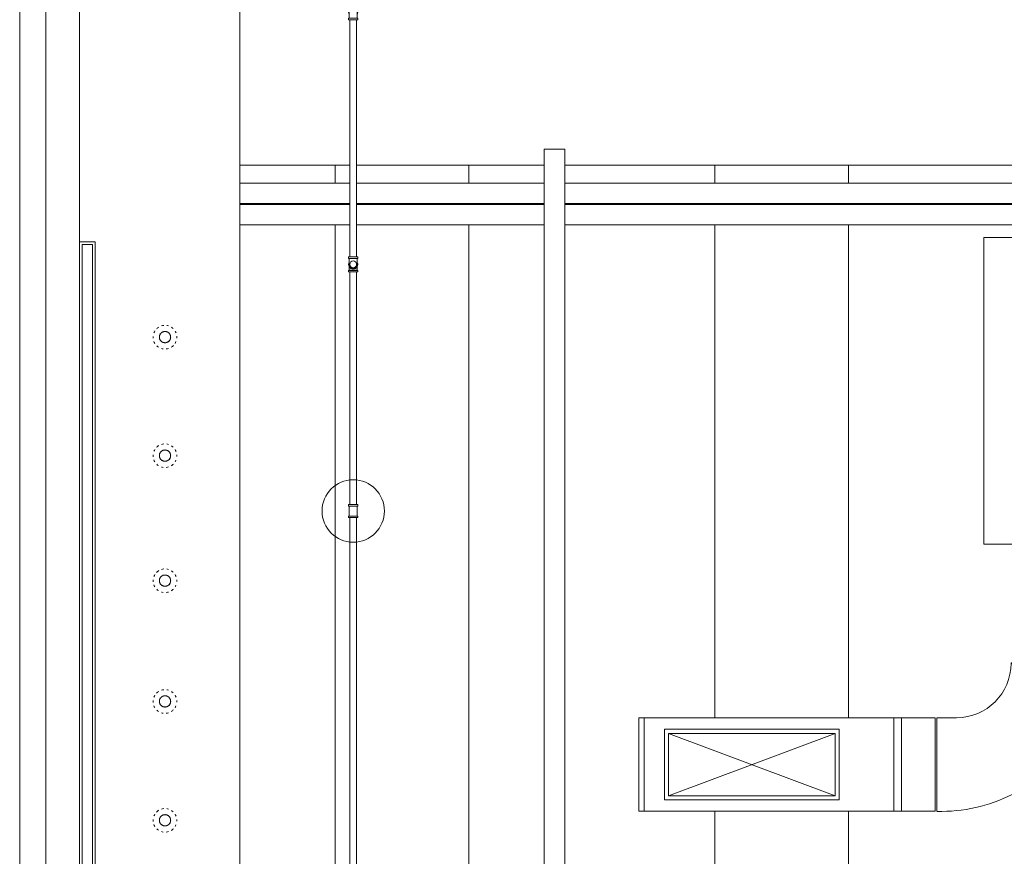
# Model space of a CAD drawing. Header units: inches. Extents: x -721 to 743, y -277 to 235.
# Tile 2 of 15: x -674 to -484, y -62 to 98. Entities that reach past the tile are written whole.
import ezdxf

# ---------------------------------------------------------------- set-up
doc = ezdxf.new("R2010")
doc.units = ezdxf.units.IN
doc.header["$MEASUREMENT"] = 0
for name, color, linetype, lineweight in [('A-ANNO-NOTE', 131, 'Continuous', 13), ('A-CLNG', 13, 'Continuous', 13), ('E-LITE-EQPM', 33, 'Continuous', 13), ('I-WALL', 2, 'Continuous', 13), ('M-EQPM', 50, 'Continuous', 13), ('M-HVAC-CDFF', 50, 'Continuous', 13), ('M-HVAC-DUCT', 70, 'Continuous', 13), ('M-HVAC-DUCT-ANNO', 70, 'Continuous', 13), ('P-PIPE', 3, 'Continuous', 13), ('S-BEAM', 12, 'Continuous', 13)]:
    doc.layers.add(name, color=color, linetype=linetype, lineweight=lineweight)

# ---------------------------------------------------------------- blocks, each defined once
blk = doc.blocks.new('Lighting-VSRA-Vessel-Pendant-Light-SM-3D-Humanscale - Vessel Pendant Light-2613892-Level 15')
at = {"layer": 'E-LITE-EQPM', "color": 55, "flags": 128}
for points in [[(-1.08, 0.09), (-1.08, 0.14), (-1.08, 0.18), (-1.07, 0.22), (-1.07, 0.27), (-1.06, 0.31), (-1.05, 0.35), (-1.04, 0.39), (-1.03, 0.43), (-1.01, 0.48), (-0.99, 0.52), (-0.98, 0.56), (-0.96, 0.59), (-0.94, 0.63), (-0.92, 0.67), (-0.89, 0.7), (-0.87, 0.74), (-0.84, 0.77), (-0.81, 0.81), (-0.78, 0.84), (-0.75, 0.87), (-0.72, 0.9), (-0.69, 0.93), (-0.65, 0.95), (-0.62, 0.98), (-0.58, 1), (-0.55, 1.03), (-0.51, 1.05), (-0.47, 1.07), (-0.43, 1.09), (-0.39, 1.1), (-0.35, 1.12), (-0.31, 1.13), (-0.27, 1.14), (-0.23, 1.15), (-0.18, 1.16), (-0.14, 1.17), (-0.1, 1.17), (-0.05, 1.17), (-0.01, 1.17), (0.03, 1.17), (0.07, 1.17), (0.12, 1.17), (0.16, 1.16), (0.2, 1.16), (0.25, 1.15), (0.29, 1.14), (0.33, 1.12), (0.37, 1.11), (0.41, 1.09), (0.45, 1.08), (0.49, 1.06), (0.53, 1.04), (0.56, 1.02), (0.6, 0.99), (0.64, 0.97), (0.67, 0.94), (0.7, 0.91), (0.74, 0.89), (0.77, 0.86), (0.8, 0.82), (0.82, 0.79), (0.85, 0.76), (0.88, 0.72), (0.9, 0.69), (0.93, 0.65), (0.95, 0.61), (0.97, 0.58), (0.99, 0.54), (1, 0.5), (1.02, 0.46), (1.03, 0.42), (1.04, 0.37), (1.05, 0.33), (1.06, 0.29), (1.07, 0.25), (1.07, 0.2), (1.08, 0.16), (1.08, 0.12), (1.08, 0.09)], [(1.08, 0.09), (1.08, 0.05), (1.08, 0.01), (1.07, -0.03), (1.07, -0.08), (1.06, -0.12), (1.05, -0.16), (1.04, -0.2), (1.03, -0.24), (1.01, -0.29), (0.99, -0.33), (0.98, -0.37), (0.96, -0.4), (0.94, -0.44), (0.92, -0.48), (0.89, -0.51), (0.87, -0.55), (0.84, -0.58), (0.81, -0.62), (0.78, -0.65), (0.75, -0.68), (0.72, -0.71), (0.69, -0.74), (0.65, -0.76), (0.62, -0.79), (0.58, -0.81), (0.55, -0.84), (0.51, -0.86), (0.47, -0.88), (0.43, -0.9), (0.39, -0.91), (0.35, -0.93), (0.31, -0.94), (0.27, -0.95), (0.23, -0.96), (0.18, -0.97), (0.14, -0.98), (0.1, -0.98), (0.05, -0.98), (0.01, -0.99), (-0.03, -0.98), (-0.07, -0.98), (-0.12, -0.98), (-0.16, -0.97), (-0.2, -0.97), (-0.25, -0.96), (-0.29, -0.95), (-0.33, -0.93), (-0.37, -0.92), (-0.41, -0.9), (-0.45, -0.89), (-0.49, -0.87), (-0.53, -0.85), (-0.56, -0.83), (-0.6, -0.8), (-0.64, -0.78), (-0.67, -0.75), (-0.7, -0.72), (-0.74, -0.7), (-0.77, -0.67), (-0.8, -0.63), (-0.82, -0.6), (-0.85, -0.57), (-0.88, -0.53), (-0.9, -0.5), (-0.93, -0.46), (-0.95, -0.42), (-0.97, -0.39), (-0.99, -0.35), (-1, -0.31), (-1.02, -0.27), (-1.03, -0.23), (-1.04, -0.18), (-1.05, -0.14), (-1.06, -0.1), (-1.07, -0.06), (-1.07, -0.01), (-1.08, 0.03), (-1.08, 0.07), (-1.08, 0.09)]]:
    blk.add_lwpolyline(points, dxfattribs=at)
at = {"layer": 'E-LITE-EQPM', "color": 55}
for centre, radius, start, end in [((-0.01, 0.08), 2.28, 121.7332, 135.352), ((-0.01, 0.08), 2.28, 95.6525, 107.677), ((-0.01, 0.08), 2.28, 72.6253, 81.4148), ((-0.01, 0.08), 2.28, 46.5047, 57.0784), ((-0.01, 0.08), 2.28, 176.0252, 180), ((-0.01, 0.08), 2.28, 180, 184.9165), ((-0.01, 0.08), 2.28, 148.2621, 158.3321), ((0, 0.09), 1.09, 168.2411, 180), ((0, 0.09), 1.09, 180, 193.9428), ((0, 0.09), 1.09, 134.8463, 156.9716), ((0, 0.09), 1.09, 120.1243, 124.0966), ((0, 0.09), 1.09, 98.4452, 115.9842), ((0, 0.09), 1.09, 88.1472, 91.6543), ((0, 0.09), 1.09, 57.8674, 85.8143), ((0, 0.09), 1.09, 51.4294, 55.7607), ((0, 0.09), 1.09, 45.6465, 49.2993), ((0, 0.09), 1.09, 25.0205, 40.9333), ((0, 0.09), 1.09, 0, 13.9428), ((0, 0.09), 1.09, 348.2411, 360), ((-0.01, 0.08), 2.28, 21.3165, 31.2985), ((-0.01, 0.08), 2.28, 0, 4.9165), ((-0.01, 0.08), 2.28, 356.0252, 0), ((-0.01, 0.08), 2.28, 200.829, 211.2985), ((-0.01, 0.08), 2.28, 226.5047, 237.0784), ((0, 0.09), 1.09, 205.0205, 220.9333), ((0, 0.09), 1.09, 225.6465, 229.2993), ((0, 0.09), 1.09, 231.4294, 235.7607), ((0, 0.09), 1.09, 237.8674, 265.8143), ((0, 0.09), 1.09, 268.1472, 271.6543), ((0, 0.09), 1.09, 278.4452, 293.8677), ((0, 0.09), 1.09, 300.1243, 304.0966), ((0, 0.09), 1.09, 314.8463, 336.9716), ((-0.01, 0.08), 2.28, 301.7332, 315.352), ((-0.01, 0.08), 2.28, 328.2621, 338.3321), ((-0.01, 0.08), 2.28, 252.6253, 261.4148), ((-0.01, 0.08), 2.28, 275.6525, 287.677)]:
    blk.add_arc(centre, radius, start, end, dxfattribs=at)
blk = doc.blocks.new('Lighting-VSRA-Vessel-Pendant-Light-SM-3D-Humanscale - Vessel Pendant Light-V1-Level 15')
at = {"layer": 'E-LITE-EQPM', "color": 55, "flags": 128}
for points in [[(-1.08, 0.09), (-1.08, 0.14), (-1.08, 0.18), (-1.07, 0.22), (-1.07, 0.27), (-1.06, 0.31), (-1.05, 0.35), (-1.04, 0.39), (-1.03, 0.43), (-1.01, 0.48), (-0.99, 0.52), (-0.98, 0.56), (-0.96, 0.59), (-0.94, 0.63), (-0.92, 0.67), (-0.89, 0.7), (-0.87, 0.74), (-0.84, 0.77), (-0.81, 0.81), (-0.78, 0.84), (-0.75, 0.87), (-0.72, 0.9), (-0.69, 0.93), (-0.65, 0.95), (-0.62, 0.98), (-0.58, 1), (-0.55, 1.03), (-0.51, 1.05), (-0.47, 1.07), (-0.43, 1.09), (-0.39, 1.1), (-0.35, 1.12), (-0.31, 1.13), (-0.27, 1.14), (-0.23, 1.15), (-0.18, 1.16), (-0.14, 1.17), (-0.1, 1.17), (-0.05, 1.17), (-0.01, 1.17), (0.03, 1.17), (0.07, 1.17), (0.12, 1.17), (0.16, 1.16), (0.2, 1.16), (0.25, 1.15), (0.29, 1.14), (0.33, 1.12), (0.37, 1.11), (0.41, 1.09), (0.45, 1.08), (0.49, 1.06), (0.53, 1.04), (0.56, 1.02), (0.6, 0.99), (0.64, 0.97), (0.67, 0.94), (0.7, 0.91), (0.74, 0.89), (0.77, 0.86), (0.8, 0.82), (0.82, 0.79), (0.85, 0.76), (0.88, 0.72), (0.9, 0.69), (0.93, 0.65), (0.95, 0.61), (0.97, 0.58), (0.99, 0.54), (1, 0.5), (1.02, 0.46), (1.03, 0.42), (1.04, 0.37), (1.05, 0.33), (1.06, 0.29), (1.07, 0.25), (1.07, 0.2), (1.08, 0.16), (1.08, 0.12), (1.08, 0.09)], [(1.08, 0.09), (1.08, 0.05), (1.08, 0.01), (1.07, -0.03), (1.07, -0.08), (1.06, -0.12), (1.05, -0.16), (1.04, -0.2), (1.03, -0.24), (1.01, -0.29), (0.99, -0.33), (0.98, -0.37), (0.96, -0.4), (0.94, -0.44), (0.92, -0.48), (0.89, -0.51), (0.87, -0.55), (0.84, -0.58), (0.81, -0.62), (0.78, -0.65), (0.75, -0.68), (0.72, -0.71), (0.69, -0.74), (0.65, -0.76), (0.62, -0.79), (0.58, -0.81), (0.55, -0.84), (0.51, -0.86), (0.47, -0.88), (0.43, -0.9), (0.39, -0.91), (0.35, -0.93), (0.31, -0.94), (0.27, -0.95), (0.23, -0.96), (0.18, -0.97), (0.14, -0.98), (0.1, -0.98), (0.05, -0.98), (0.01, -0.99), (-0.03, -0.98), (-0.07, -0.98), (-0.12, -0.98), (-0.16, -0.97), (-0.2, -0.97), (-0.25, -0.96), (-0.29, -0.95), (-0.33, -0.93), (-0.37, -0.92), (-0.41, -0.9), (-0.45, -0.89), (-0.49, -0.87), (-0.53, -0.85), (-0.56, -0.83), (-0.6, -0.8), (-0.64, -0.78), (-0.67, -0.75), (-0.7, -0.72), (-0.74, -0.7), (-0.77, -0.67), (-0.8, -0.63), (-0.82, -0.6), (-0.85, -0.57), (-0.88, -0.53), (-0.9, -0.5), (-0.93, -0.46), (-0.95, -0.42), (-0.97, -0.39), (-0.99, -0.35), (-1, -0.31), (-1.02, -0.27), (-1.03, -0.23), (-1.04, -0.18), (-1.05, -0.14), (-1.06, -0.1), (-1.07, -0.06), (-1.07, -0.01), (-1.08, 0.03), (-1.08, 0.07), (-1.08, 0.09)]]:
    blk.add_lwpolyline(points, dxfattribs=at)
at = {"layer": 'E-LITE-EQPM', "color": 55}
for centre, radius, start, end in [((-0.01, 0.08), 2.28, 121.7332, 134.7638), ((-0.01, 0.08), 2.28, 95.6525, 107.677), ((-0.01, 0.08), 2.28, 72.6253, 81.4148), ((-0.01, 0.08), 2.28, 46.5047, 57.0784), ((-0.01, 0.08), 2.28, 176.0252, 180), ((-0.01, 0.08), 2.28, 180, 184.9165), ((-0.01, 0.08), 2.28, 148.2621, 158.3321), ((0, 0.09), 1.09, 168.2411, 180), ((0, 0.09), 1.09, 180, 193.9428), ((0, 0.09), 1.09, 134.8463, 156.9716), ((0, 0.09), 1.09, 120.1243, 124.0966), ((0, 0.09), 1.09, 98.4452, 115.9842), ((0, 0.09), 1.09, 88.1472, 91.6543), ((0, 0.09), 1.09, 57.8674, 85.8143), ((0, 0.09), 1.09, 51.4294, 55.7607), ((0, 0.09), 1.09, 45.6465, 49.2993), ((0, 0.09), 1.09, 26.448, 40.9333), ((0, 0.09), 1.09, 0, 13.9428), ((0, 0.09), 1.09, 348.2411, 360), ((-0.01, 0.08), 2.28, 20.829, 31.2985), ((-0.01, 0.08), 2.28, 0, 4.9165), ((-0.01, 0.08), 2.28, 356.0252, 0), ((-0.01, 0.08), 2.28, 200.829, 211.2985), ((-0.01, 0.08), 2.28, 226.5047, 237.0784), ((0, 0.09), 1.09, 205.0205, 220.9333), ((0, 0.09), 1.09, 225.6465, 229.2993), ((0, 0.09), 1.09, 231.4294, 235.7607), ((0, 0.09), 1.09, 237.8674, 265.8143), ((0, 0.09), 1.09, 268.1472, 271.6543), ((0, 0.09), 1.09, 278.4452, 293.8677), ((0, 0.09), 1.09, 300.1243, 304.0966), ((0, 0.09), 1.09, 314.8463, 336.9716), ((-0.01, 0.08), 2.28, 301.7332, 315.352), ((-0.01, 0.08), 2.28, 328.2621, 338.3321), ((-0.01, 0.08), 2.28, 252.6253, 261.4148), ((-0.01, 0.08), 2.28, 275.6525, 287.677)]:
    blk.add_arc(centre, radius, start, end, dxfattribs=at)
blk = doc.blocks.new('Lighting-VSRA-Vessel-Pendant-Light-SM-3D-Humanscale - Vessel Pendant Light-V2-Level 15')
at = {"layer": 'E-LITE-EQPM', "color": 55, "flags": 128}
for points in [[(-1.08, 0.09), (-1.08, 0.14), (-1.08, 0.18), (-1.07, 0.22), (-1.07, 0.27), (-1.06, 0.31), (-1.05, 0.35), (-1.04, 0.39), (-1.03, 0.43), (-1.01, 0.48), (-0.99, 0.52), (-0.98, 0.56), (-0.96, 0.59), (-0.94, 0.63), (-0.92, 0.67), (-0.89, 0.7), (-0.87, 0.74), (-0.84, 0.77), (-0.81, 0.81), (-0.78, 0.84), (-0.75, 0.87), (-0.72, 0.9), (-0.69, 0.93), (-0.65, 0.95), (-0.62, 0.98), (-0.58, 1), (-0.55, 1.03), (-0.51, 1.05), (-0.47, 1.07), (-0.43, 1.09), (-0.39, 1.1), (-0.35, 1.12), (-0.31, 1.13), (-0.27, 1.14), (-0.23, 1.15), (-0.18, 1.16), (-0.14, 1.17), (-0.1, 1.17), (-0.05, 1.17), (-0.01, 1.17), (0.03, 1.17), (0.07, 1.17), (0.12, 1.17), (0.16, 1.16), (0.2, 1.16), (0.25, 1.15), (0.29, 1.14), (0.33, 1.12), (0.37, 1.11), (0.41, 1.09), (0.45, 1.08), (0.49, 1.06), (0.53, 1.04), (0.56, 1.02), (0.6, 0.99), (0.64, 0.97), (0.67, 0.94), (0.7, 0.91), (0.74, 0.89), (0.77, 0.86), (0.8, 0.82), (0.82, 0.79), (0.85, 0.76), (0.88, 0.72), (0.9, 0.69), (0.93, 0.65), (0.95, 0.61), (0.97, 0.58), (0.99, 0.54), (1, 0.5), (1.02, 0.46), (1.03, 0.42), (1.04, 0.37), (1.05, 0.33), (1.06, 0.29), (1.07, 0.25), (1.07, 0.2), (1.08, 0.16), (1.08, 0.12), (1.08, 0.09)], [(1.08, 0.09), (1.08, 0.05), (1.08, 0.01), (1.07, -0.03), (1.07, -0.08), (1.06, -0.12), (1.05, -0.16), (1.04, -0.2), (1.03, -0.24), (1.01, -0.29), (0.99, -0.33), (0.98, -0.37), (0.96, -0.4), (0.94, -0.44), (0.92, -0.48), (0.89, -0.51), (0.87, -0.55), (0.84, -0.58), (0.81, -0.62), (0.78, -0.65), (0.75, -0.68), (0.72, -0.71), (0.69, -0.74), (0.65, -0.76), (0.62, -0.79), (0.58, -0.81), (0.55, -0.84), (0.51, -0.86), (0.47, -0.88), (0.43, -0.9), (0.39, -0.91), (0.35, -0.93), (0.31, -0.94), (0.27, -0.95), (0.23, -0.96), (0.18, -0.97), (0.14, -0.98), (0.1, -0.98), (0.05, -0.98), (0.01, -0.99), (-0.03, -0.98), (-0.07, -0.98), (-0.12, -0.98), (-0.16, -0.97), (-0.2, -0.97), (-0.25, -0.96), (-0.29, -0.95), (-0.33, -0.93), (-0.37, -0.92), (-0.41, -0.9), (-0.45, -0.89), (-0.49, -0.87), (-0.53, -0.85), (-0.56, -0.83), (-0.6, -0.8), (-0.64, -0.78), (-0.67, -0.75), (-0.7, -0.72), (-0.74, -0.7), (-0.77, -0.67), (-0.8, -0.63), (-0.82, -0.6), (-0.85, -0.57), (-0.88, -0.53), (-0.9, -0.5), (-0.93, -0.46), (-0.95, -0.42), (-0.97, -0.39), (-0.99, -0.35), (-1, -0.31), (-1.02, -0.27), (-1.03, -0.23), (-1.04, -0.18), (-1.05, -0.14), (-1.06, -0.1), (-1.07, -0.06), (-1.07, -0.01), (-1.08, 0.03), (-1.08, 0.07), (-1.08, 0.09)]]:
    blk.add_lwpolyline(points, dxfattribs=at)
at = {"layer": 'E-LITE-EQPM', "color": 55}
for centre, radius, start, end in [((-0.01, 0.08), 2.28, 121.7332, 135.352), ((-0.01, 0.08), 2.28, 95.6525, 107.677), ((-0.01, 0.08), 2.28, 72.6253, 81.4148), ((-0.01, 0.08), 2.28, 46.5047, 57.0784), ((-0.01, 0.08), 2.28, 176.0252, 180), ((-0.01, 0.08), 2.28, 180, 184.9165), ((-0.01, 0.08), 2.28, 148.2621, 158.3321), ((0, 0.09), 1.09, 168.2411, 180), ((0, 0.09), 1.09, 180, 193.9428), ((0, 0.09), 1.09, 134.8463, 156.9716), ((0, 0.09), 1.09, 120.1243, 124.0966), ((0, 0.09), 1.09, 98.4452, 115.9842), ((0, 0.09), 1.09, 88.1472, 91.6543), ((0, 0.09), 1.09, 57.8674, 85.8143), ((0, 0.09), 1.09, 51.4294, 55.7607), ((0, 0.09), 1.09, 45.6465, 49.2993), ((0, 0.09), 1.09, 25.0205, 40.9333), ((0, 0.09), 1.09, 0, 13.9428), ((0, 0.09), 1.09, 348.2411, 360), ((-0.01, 0.08), 2.28, 20.829, 31.2985), ((-0.01, 0.08), 2.28, 0, 4.9165), ((-0.01, 0.08), 2.28, 356.0252, 0), ((-0.01, 0.08), 2.28, 200.829, 211.2985), ((-0.01, 0.08), 2.28, 226.5047, 237.0784), ((0, 0.09), 1.09, 205.0205, 220.9333), ((0, 0.09), 1.09, 225.6465, 229.2993), ((0, 0.09), 1.09, 231.4294, 235.7607), ((0, 0.09), 1.09, 237.8674, 265.8143), ((0, 0.09), 1.09, 268.1472, 271.6543), ((0, 0.09), 1.09, 278.4452, 293.8677), ((0, 0.09), 1.09, 300.1243, 304.0966), ((0, 0.09), 1.09, 314.8463, 336.9716), ((-0.01, 0.08), 2.28, 301.7332, 315.352), ((-0.01, 0.08), 2.28, 328.2621, 338.3321), ((-0.01, 0.08), 2.28, 252.6253, 261.4148), ((-0.01, 0.08), 2.28, 275.6525, 287.677)]:
    blk.add_arc(centre, radius, start, end, dxfattribs=at)
blk = doc.blocks.new('Ceiling Light - Linear Box - 20_ 3_-2617152-Level 15')
at = {"layer": 'E-LITE-EQPM', "color": 55}
for p, q in [((-121.5, -1.5), (-121.5, 1.5)), ((-121.5, 1.5), (121.5, 1.5)), ((-121.5, -1.5), (-121.5, 1.5)), ((-121.5, 1.5), (121.5, 1.5)), ((121, 1), (-121, 1)), ((-121, 1), (-121, -1)), ((121, -1), (121, 1)), ((121.5, 1.5), (121.5, -1.5)), ((121.5, 1.5), (121.5, -1.5)), ((121.5, -1.5), (-121.5, -1.5)), ((121.5, -1.5), (-121.5, -1.5)), ((-121, -1), (121, -1))]:
    blk.add_line(p, q, dxfattribs=at)
blk = doc.blocks.new('Linear - 20_ 8_-2634348-Level 15')
at = {"layer": 'E-LITE-EQPM', "color": 55}
for p, q in [((-224, -1.93), (-224, 2.07)), ((-224, 2.07), (22.09, 2.07)), ((22.09, 2.07), (22.09, -1.93)), ((22.09, -1.93), (-224, -1.93))]:
    blk.add_line(p, q, dxfattribs=at)
blk = doc.blocks.new('UB-Universal Beam - T Form Beam-2722423-Level 15')
at = {"layer": 'S-BEAM', "color": 55}
for p, q in [((-260.8, 4), (-239.65, 4)), ((-238.34, 4), (-202.28, 4)), ((-198.28, 4), (-112.31, 4)), ((-239.65, 0.12), (-260.8, 0.12)), ((-202.28, 0.12), (-238.34, 0.12)), ((-112.31, 0.12), (-198.28, 0.12)), ((-239.65, -0.12), (-260.8, -0.12)), ((-202.28, -0.12), (-238.34, -0.12)), ((-112.31, -0.12), (-198.28, -0.12)), ((-260.8, -4), (-239.65, -4)), ((-238.34, -4), (-202.28, -4)), ((-198.28, -4), (-112.31, -4))]:
    blk.add_line(p, q, dxfattribs=at)
blk = doc.blocks.new('Beam Center - Beam Center-2726389-Level 15')
at = {"layer": 'S-BEAM', "color": 55}
for p, q in [((-35.34, 12.85), (97.41, 12.85)), ((105.41, 12.85), (108.9, 12.85)), ((-35.34, -12.85), (97.41, -12.85)), ((105.41, -12.85), (108.9, -12.85))]:
    blk.add_line(p, q, dxfattribs=at)
blk = doc.blocks.new('Beam Center - Beam Center-2726386-Level 15')
at = {"layer": 'S-BEAM', "color": 55}
for p, q in [((-48.81, 12.85), (-28.88, 12.85)), ((-10.88, 12.85), (83.94, 12.85)), ((91.94, 12.85), (95.43, 12.85)), ((-48.81, -12.85), (-28.88, -12.85)), ((-10.88, -12.85), (83.94, -12.85)), ((91.94, -12.85), (95.43, -12.85))]:
    blk.add_line(p, q, dxfattribs=at)
blk = doc.blocks.new('Supply Diffuser - Sidewall - 32x12-2748615-Level 15')
at = {"layer": 'M-HVAC-CDFF', "color": 55}
for p, q in [((-549.73, -51.61), (-549.73, -37.99)), ((-549.73, -37.99), (-516.1, -37.99)), ((-516.1, -37.99), (-516.1, -51.61)), ((-516.1, -51.61), (-549.73, -51.61))]:
    blk.add_line(p, q, dxfattribs=at)
blk = doc.blocks.new('Mechanical Equipment_Unit 01 - Mechanical Equipment_Unit 01-2731651-Level 15')
at = {"layer": 'M-EQPM', "color": 55}
for p, q in [((-26, -28), (-26, 31)), ((-26, 31), (-20.59, 31)), ((-16.59, 31), (36, 31)), ((36, 31), (36, -28)), ((-20.59, -28), (-26, -28)), ((36, -28), (-16.59, -28))]:
    blk.add_line(p, q, dxfattribs=at)
blk = doc.blocks.new('Victaulic Grooved Elbow - Standard-2053740-Level 15')
at = {"layer": 'P-PIPE', "color": 55}
for p, q in [((-610.45, 49.96), (-610.45, 50.27)), ((-609.57, 50.27), (-610.45, 50.27)), ((-610.45, 49.96), (-609.57, 49.96)), ((-610.36, 50.27), (-610.36, 50.3)), ((-609.57, 50.3), (-610.36, 50.3)), ((-610.36, 50.3), (-609.57, 50.3)), ((-610.33, 50.3), (-610.25, 50.3)), ((-610.25, 50.3), (-610.33, 50.3)), ((-608.78, 50.3), (-609.57, 50.3)), ((-609.57, 50.3), (-608.78, 50.3)), ((-608.68, 50.27), (-609.57, 50.27)), ((-609.57, 49.96), (-608.68, 49.96)), ((-608.88, 50.3), (-608.8, 50.3)), ((-608.8, 50.3), (-608.88, 50.3)), ((-608.78, 50.3), (-608.78, 50.27)), ((-608.68, 50.27), (-608.68, 49.96))]:
    blk.add_line(p, q, dxfattribs=at)
at = {"layer": 'P-PIPE', "color": 55, "flags": 128}
for points in [[(-610.36, 50.3), (-610.36, 50.34), (-610.36, 50.39), (-610.36, 50.43), (-610.36, 50.48), (-610.36, 50.52), (-610.36, 50.56), (-610.36, 50.61), (-610.36, 50.65), (-610.36, 50.69), (-610.36, 50.73), (-610.36, 50.77), (-610.36, 50.81), (-610.36, 50.85), (-610.36, 50.89), (-610.36, 50.93), (-610.36, 50.97), (-610.36, 51)], [(-608.78, 51.01), (-608.78, 50.98), (-608.78, 50.94), (-608.78, 50.9), (-608.78, 50.86), (-608.78, 50.82), (-608.78, 50.78), (-608.78, 50.74), (-608.78, 50.7), (-608.78, 50.66), (-608.78, 50.62), (-608.78, 50.57), (-608.78, 50.53), (-608.78, 50.49), (-608.78, 50.44), (-608.78, 50.4), (-608.78, 50.35), (-608.78, 50.31), (-608.78, 50.3)]]:
    blk.add_lwpolyline(points, dxfattribs=at)
blk = doc.blocks.new('Victaulic Grooved Elbow - Standard-V12-Level 15')
at = {"layer": 'P-PIPE', "color": 55}
for p, q in [((-610.45, 52.57), (-610.45, 52.87)), ((-609.57, 52.87), (-610.45, 52.87)), ((-610.45, 52.57), (-609.57, 52.57)), ((-610.36, 52.54), (-610.36, 52.57)), ((-610.36, 52.54), (-609.57, 52.54)), ((-609.57, 52.54), (-610.36, 52.54)), ((-608.68, 52.87), (-609.57, 52.87)), ((-609.57, 52.57), (-608.68, 52.57)), ((-609.57, 52.54), (-608.78, 52.54)), ((-608.78, 52.54), (-609.57, 52.54)), ((-608.78, 52.57), (-608.78, 52.54)), ((-608.68, 52.87), (-608.68, 52.57))]:
    blk.add_line(p, q, dxfattribs=at)
at = {"layer": 'P-PIPE', "color": 55, "flags": 128}
for points in [[(-610.36, 52.54), (-610.36, 52.49), (-610.36, 52.45), (-610.36, 52.4), (-610.36, 52.36), (-610.36, 52.31), (-610.36, 52.27), (-610.36, 52.23), (-610.36, 52.18), (-610.36, 52.14), (-610.36, 52.1), (-610.36, 52.06), (-610.36, 52.02), (-610.36, 51.98), (-610.36, 51.94), (-610.36, 51.9), (-610.36, 51.87), (-610.36, 51.83), (-610.36, 51.8), (-610.36, 51.77), (-610.36, 51.73), (-610.36, 51.7), (-610.36, 51.67), (-610.36, 51.65), (-610.36, 51.62), (-610.36, 51.59), (-610.36, 51.57), (-610.36, 51.55), (-610.36, 51.53), (-610.36, 51.51), (-610.36, 51.49), (-610.36, 51.48), (-610.36, 51.46), (-610.36, 51.45), (-610.36, 51.44), (-610.36, 51.43), (-610.36, 51.43), (-610.36, 51.42), (-610.36, 51.42), (-610.36, 51.42)], [(-608.78, 51.42), (-608.78, 51.42), (-608.78, 51.42), (-608.78, 51.43), (-608.78, 51.43), (-608.78, 51.44), (-608.78, 51.45), (-608.78, 51.46), (-608.78, 51.47), (-608.78, 51.49), (-608.78, 51.51), (-608.78, 51.52), (-608.78, 51.54), (-608.78, 51.57), (-608.78, 51.59), (-608.78, 51.61), (-608.78, 51.64), (-608.78, 51.67), (-608.78, 51.7), (-608.78, 51.73), (-608.78, 51.76), (-608.78, 51.79), (-608.78, 51.82), (-608.78, 51.86), (-608.78, 51.89), (-608.78, 51.93), (-608.78, 51.97), (-608.78, 52.01), (-608.78, 52.05), (-608.78, 52.09), (-608.78, 52.13), (-608.78, 52.17), (-608.78, 52.22), (-608.78, 52.26), (-608.78, 52.3), (-608.78, 52.35), (-608.78, 52.39), (-608.78, 52.44), (-608.78, 52.48), (-608.78, 52.53), (-608.78, 52.54)]]:
    blk.add_lwpolyline(points, dxfattribs=at)
at = {"layer": 'P-PIPE', "color": 55}
for radius, start, end in [(0.886, 150, 270), (0.791, 170.0923, 270), (0.791, 170.0923, 270), (0.886, 270, 26.8939), (0.791, 270, 9.6643), (0.791, 270, 9.6643)]:
    blk.add_arc((-609.57, 51.42), radius, start, end, dxfattribs=at)
blk = doc.blocks.new('Victaulic Grooved Elbow - Standard-V13-Level 15')
at = {"layer": 'P-PIPE', "color": 55}
for p, q in [((-610.45, 98.46), (-610.45, 98.77)), ((-609.57, 98.77), (-610.45, 98.77)), ((-610.45, 98.46), (-609.57, 98.46)), ((-610.36, 98.77), (-610.36, 98.8)), ((-609.57, 98.8), (-610.33, 98.8)), ((-610.33, 98.8), (-609.57, 98.8)), ((-608.8, 98.8), (-609.57, 98.8)), ((-609.57, 98.8), (-608.8, 98.8)), ((-608.68, 98.77), (-609.57, 98.77)), ((-609.57, 98.46), (-608.68, 98.46)), ((-608.78, 98.8), (-608.78, 98.77)), ((-608.68, 98.77), (-608.68, 98.46))]:
    blk.add_line(p, q, dxfattribs=at)
at = {"layer": 'P-PIPE', "color": 55, "flags": 128}
for points in [[(-610.36, 99.92), (-610.36, 99.92), (-610.36, 99.91), (-610.36, 99.91), (-610.36, 99.9), (-610.36, 99.89), (-610.36, 99.88), (-610.36, 99.87), (-610.36, 99.86), (-610.36, 99.85), (-610.36, 99.83), (-610.36, 99.81), (-610.36, 99.79), (-610.36, 99.77), (-610.36, 99.75), (-610.36, 99.72), (-610.36, 99.7), (-610.36, 99.67), (-610.36, 99.64), (-610.36, 99.61), (-610.36, 99.58), (-610.36, 99.54), (-610.36, 99.51), (-610.36, 99.48), (-610.36, 99.44), (-610.36, 99.4), (-610.36, 99.36), (-610.36, 99.32), (-610.36, 99.28), (-610.36, 99.24), (-610.36, 99.2), (-610.36, 99.16), (-610.36, 99.12), (-610.36, 99.07), (-610.36, 99.03), (-610.36, 98.99), (-610.36, 98.94), (-610.36, 98.9), (-610.36, 98.85), (-610.36, 98.81), (-610.36, 98.8)], [(-608.78, 98.8), (-608.78, 98.84), (-608.78, 98.89), (-608.78, 98.93), (-608.78, 98.98), (-608.78, 99.02), (-608.78, 99.06), (-608.78, 99.11), (-608.78, 99.15), (-608.78, 99.19), (-608.78, 99.23), (-608.78, 99.27), (-608.78, 99.31), (-608.78, 99.35), (-608.78, 99.39), (-608.78, 99.43), (-608.78, 99.47), (-608.78, 99.5), (-608.78, 99.54), (-608.78, 99.57), (-608.78, 99.6), (-608.78, 99.63), (-608.78, 99.66), (-608.78, 99.69), (-608.78, 99.71), (-608.78, 99.74), (-608.78, 99.76), (-608.78, 99.78), (-608.78, 99.81), (-608.78, 99.82), (-608.78, 99.84), (-608.78, 99.86), (-608.78, 99.87), (-608.78, 99.88), (-608.78, 99.89), (-608.78, 99.9), (-608.78, 99.91), (-608.78, 99.91), (-608.78, 99.92), (-608.78, 99.92)]]:
    blk.add_lwpolyline(points, dxfattribs=at)
at = {"layer": 'P-PIPE', "color": 55}
for radius, start, end in [(0.886, 90, 207.1809), (0.791, 90, 187.2696), (0.791, 90, 187.2696), (0.886, 330, 90), (0.791, 349.9886, 90), (0.791, 349.9886, 90)]:
    blk.add_arc((-609.57, 99.92), radius, start, end, dxfattribs=at)
blk = doc.blocks.new('Rectangular Wye - Curved - Transition - Standard-2748654-Level 15')
at = {"layer": 'M-HVAC-DUCT', "color": 55}
for p, q in [((-33.25, -2.81), (-33.25, 23.23)), ((28.25, 19.71), (28.25, 1.71)), ((0, 2.25), (0, -8.75)), ((28.25, 1.71), (24.46, 1.71)), ((-22, -8.87), (-22, -8.75)), ((-22, -8.75), (9.8, -8.75)), ((0, -8.75), (-22, -8.75)), ((9.8, -8.87), (-22, -8.87)), ((13.8, -8.75), (14, -8.75)), ((14, -8.87), (13.8, -8.87)), ((14, -8.75), (14, -8.87))]:
    blk.add_line(p, q, dxfattribs=at)
for centre, radius, start, end in [((-34.4, -15.43), 38.68, 27.1993, 88.2963), ((27.46, -10.59), 30.32, 88.5074, 116.8137), ((27.46, -10.59), 30.32, 125.6873, 154.9319), ((24.46, -8.75), 10.46, 90, 180), ((-32.21, -14.46), 11.7, 29.2332, 95.0965)]:
    blk.add_arc(centre, radius, start, end, dxfattribs=at)
blk = doc.blocks.new('Rectangular Length Eccentric Transition - DTL - Standard-2748656-Level 15')
at = {"layer": 'M-HVAC-DUCT', "color": 55}
for p, q in [((0, 9), (0, -9)), ((1.5, 9), (0, 9)), ((1.5, -9), (1.5, 9)), ((7.96875, 9), (1.5, 9)), ((1.5, 9), (1.5, -9)), ((7.96875, 9), (7.96875, -9)), ((8, 9), (7.96875, 9)), ((7.96875, -9), (7.96875, 9)), ((8, -9), (8, 9)), ((0, -9), (1.5, -9)), ((7.96875, -9), (1.5, -9)), ((7.96875, -9), (8, -9))]:
    blk.add_line(p, q, dxfattribs=at)
blk = doc.blocks.new('Rectangular Endcap - Standard-2748604-Level 15')
at = {"layer": 'M-HVAC-DUCT', "color": 55}
for p, q in [((0, 9), (0, -9)), ((1, 9), (0, 9)), ((1, -9), (1, 9)), ((1, -9), (0, -9))]:
    blk.add_line(p, q, dxfattribs=at)

msp = doc.modelspace()

# ---------------------------------------------------------------- linework, layer by layer
at = {"layer": 'A-ANNO-NOTE', "color": 55}
msp.add_circle((-609.57, 3.97), 6, dxfattribs=at)
at = {"layer": 'A-CLNG', "color": 55}
for p, q in [((-662.2, 55.73), (-662.2, 117.54)), ((-631.38, 117.54), (-631.38, -187.31))]:
    msp.add_line(p, q, dxfattribs=at)
at = {"layer": 'I-WALL', "color": 8, "lineweight": 20}
for p, q in [((-673.7, -187.31), (-673.7, 117.54)), ((-668.7, 117.54), (-668.7, -187.31))]:
    msp.add_line(p, q, dxfattribs=at)
at = {"layer": 'M-HVAC-DUCT', "color": 55}
for p, q in [((-610.23, 70.52), (-631.38, 70.52)), ((-572.86, 70.52), (-608.92, 70.52)), ((-482.89, 70.52), (-568.86, 70.52)), ((-553.64, -35.8), (-553.64, -53.8)), ((-553.64, -35.8), (-505.64, -35.8)), ((-505.64, -53.8), (-505.64, -35.8)), ((-505.64, -53.8), (-553.64, -53.8))]:
    msp.add_line(p, q, dxfattribs=at)
at = {"layer": 'M-HVAC-DUCT-ANNO', "color": 55}
for p, q in [((-516.92, -50.8), (-548.92, -38.8)), ((-548.92, -50.8), (-516.92, -38.8)), ((-548.92, -38.8), (-548.92, -50.8)), ((-516.92, -38.8), (-548.92, -38.8)), ((-516.92, -50.8), (-516.92, -38.8)), ((-548.92, -50.8), (-516.92, -50.8))]:
    msp.add_line(p, q, dxfattribs=at)
at = {"layer": 'P-PIPE', "color": 55}
for p, q in [((-610.23, 52.87), (-610.23, 98.46)), ((-608.91, 98.46), (-608.91, 52.87)), ((-610.23, 5.23), (-610.23, 49.96)), ((-608.91, 49.96), (-608.91, 5.23)), ((-610.45, 4.93), (-610.45, 5.23)), ((-609.57, 5.23), (-610.45, 5.23)), ((-610.45, 4.93), (-609.57, 4.93)), ((-610.36, 3.01), (-610.36, 4.93)), ((-608.68, 5.23), (-609.57, 5.23)), ((-609.57, 4.93), (-608.68, 4.93)), ((-608.78, 4.93), (-608.78, 3.01)), ((-608.68, 5.23), (-608.68, 4.93)), ((-610.45, 2.71), (-610.45, 3.01)), ((-609.57, 3.01), (-610.45, 3.01)), ((-610.45, 2.71), (-609.57, 2.71)), ((-610.23, -150.54), (-610.23, 2.71)), ((-608.68, 3.01), (-609.57, 3.01)), ((-609.57, 2.71), (-608.68, 2.71)), ((-608.91, 2.71), (-608.91, -150.54)), ((-608.68, 3.01), (-608.68, 2.71))]:
    msp.add_line(p, q, dxfattribs=at)
for start, end in [(0, 180), (180, 0)]:
    msp.add_arc((-609.57, 51.42), 0.658, start, end, dxfattribs=at)

# ---------------------------------------------------------------- block references
at = {"layer": 'E-LITE-EQPM', "color": 55, "rotation": 89.9999999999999}
for name, p in [('Linear - 20_ 8_-2634348-Level 15', (-570.79, 51.47)), ('Ceiling Light - Linear Box - 20_ 3_-2617152-Level 15', (-660.7, -65.77))]:
    msp.add_blockref(name, p, dxfattribs=at)
at = {"layer": 'E-LITE-EQPM', "color": 55}
for name, p in [('Lighting-VSRA-Vessel-Pendant-Light-SM-3D-Humanscale - Vessel Pendant Light-2613892-Level 15', (-645.76, 37.33)), ('Lighting-VSRA-Vessel-Pendant-Light-SM-3D-Humanscale - Vessel Pendant Light-V1-Level 15', (-645.76, 14.53)), ('Lighting-VSRA-Vessel-Pendant-Light-SM-3D-Humanscale - Vessel Pendant Light-V2-Level 15', (-645.76, -9.52)), ('Lighting-VSRA-Vessel-Pendant-Light-SM-3D-Humanscale - Vessel Pendant Light-V2-Level 15', (-645.76, -32.75)), ('Lighting-VSRA-Vessel-Pendant-Light-SM-3D-Humanscale - Vessel Pendant Light-V2-Level 15', (-645.76, -55.62))]:
    msp.add_blockref(name, p, dxfattribs=at)
at = {"layer": 'M-EQPM', "color": 55}
msp.add_blockref('Mechanical Equipment_Unit 01 - Mechanical Equipment_Unit 01-2731651-Level 15', (-462.29, 25.59), dxfattribs=at)
at = {"layer": 'M-HVAC-CDFF', "color": 55}
msp.add_blockref('Supply Diffuser - Sidewall - 32x12-2748615-Level 15', (0, 0), dxfattribs=at)
at = {"layer": 'M-HVAC-DUCT', "color": 55, "rotation": 180}
for name, p in [('Rectangular Wye - Curved - Transition - Standard-2748654-Level 15', (-469.08, -34.09)), ('Rectangular Endcap - Standard-2748604-Level 15', (-553.64, -44.8))]:
    msp.add_blockref(name, p, dxfattribs=at)
at = {"layer": 'M-HVAC-DUCT', "color": 55}
msp.add_blockref('Rectangular Length Eccentric Transition - DTL - Standard-2748656-Level 15', (-505.64, -44.8), dxfattribs=at)
at = {"layer": 'P-PIPE', "color": 55}
for name in ['Victaulic Grooved Elbow - Standard-V13-Level 15', 'Victaulic Grooved Elbow - Standard-V12-Level 15', 'Victaulic Grooved Elbow - Standard-2053740-Level 15']:
    msp.add_blockref(name, (0, 0), dxfattribs=at)
at = {"layer": 'S-BEAM', "color": 55, "rotation": 89.99999999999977}
for name, p in [('Beam Center - Beam Center-2726389-Level 15', (-600.2, -38.38)), ('Beam Center - Beam Center-2726386-Level 15', (-527.2, -24.92))]:
    msp.add_blockref(name, p, dxfattribs=at)
at = {"layer": 'S-BEAM', "color": 55}
msp.add_blockref('UB-Universal Beam - T Form Beam-2722423-Level 15', (-370.58, 63.03), dxfattribs=at)

doc.saveas('drawing.dxf')
